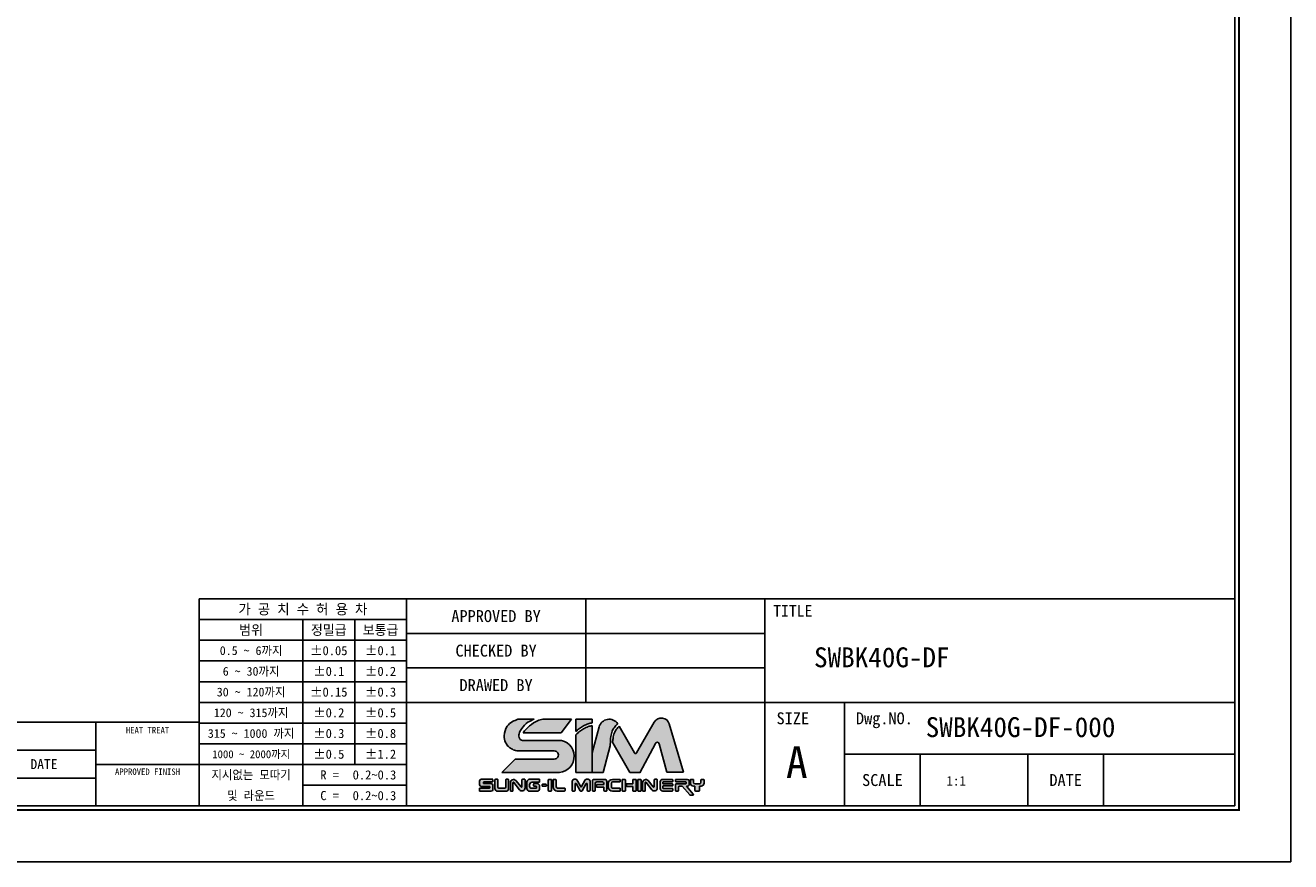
# Model space of a CAD drawing. Header units: millimetres. Extents: x -29 to 5648, y -387 to 3949.
# Tile 3 of 5: x 397 to 853, y 0 to 302. Entities that reach past the tile are written whole.
import ezdxf
from ezdxf.enums import TextEntityAlignment as Align

# ---------------------------------------------------------------- set-up
doc = ezdxf.new("R2010")
doc.units = ezdxf.units.MM
doc.layers.get('0').update_dxf_attribs({"linetype": 'CONTINUOUS'})
doc.layers.add('5', color=7, linetype='CONTINUOUS')
doc.layers.add('7', color=7, linetype='CONTINUOUS')

# ---------------------------------------------------------------- blocks, each defined once
blk = doc.blocks.new('란표제')
h = blk.add_hatch(color=150)
h.dxf.hatch_style = 1
edge = h.paths.add_edge_path()
edge.add_spline(control_points=[(269.4313514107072, 21.23682854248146), (269.6359798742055, 21.41891288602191), (270.0327252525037, 21.7719484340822), (270.7280603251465, 22.18750380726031), (271.4106727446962, 22.51924857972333), (271.9007036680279, 22.60265436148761), (272.1147233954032, 22.63908161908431)], knot_values=[0, 0, 0, 0, 0.6304310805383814, 1.222315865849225, 1.865724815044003, 2.364625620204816, 2.364625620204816, 2.364625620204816, 2.364625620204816], degree=3, periodic=0)
edge.add_line((272.1147233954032, 22.63908161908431), (272.1147233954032, 23.23741673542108))
edge.add_line((272.1147233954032, 23.23741673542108), (269.4313514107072, 23.23741673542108))
edge.add_line((269.4313514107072, 23.23741673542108), (269.4313514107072, 21.23682854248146))
edge = h.paths.add_edge_path()
edge.add_spline(control_points=[(272.1147233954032, 22.22357291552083), (271.8960154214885, 22.17327034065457), (271.4034488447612, 22.0599806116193), (270.715909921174, 21.71275165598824), (270.0397629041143, 21.25956616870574), (269.6376071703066, 20.9094133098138), (269.4313514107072, 20.72982854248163)], knot_values=[0, 0, 0, 0, 0.5164407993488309, 1.163110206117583, 1.761888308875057, 2.392319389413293, 2.392319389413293, 2.392319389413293, 2.392319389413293], degree=3, periodic=0)
edge.add_line((269.4313514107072, 20.72982854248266), (269.4313514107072, 14.56964083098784))
edge.add_line((269.4313514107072, 14.56964083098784), (272.1147233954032, 14.56964083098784))
edge.add_line((272.1147233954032, 14.56964083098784), (272.1147233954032, 22.22357291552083))
edge = h.paths.add_edge_path()
edge.add_line((267.0830865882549, 19.76878435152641), (260.734030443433, 19.76878435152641))
edge.add_spline(control_points=[(260.7340304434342, 19.76878435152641), (260.6304282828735, 19.80046622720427), (260.3773761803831, 19.87785037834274), (260.0993263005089, 20.3834271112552), (260.187756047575, 21.0896081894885), (260.7314099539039, 21.92713840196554), (261.4878621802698, 22.76627762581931), (262.2797090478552, 23.09358528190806), (262.6276767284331, 23.23741673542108)], knot_values=[0, 0, 0, 0, 0.2433595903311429, 0.5944147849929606, 1.213183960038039, 1.789398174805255, 2.88702788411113, 3.747486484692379, 3.747486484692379, 3.747486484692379, 3.747486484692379], degree=3, periodic=0)
edge.add_line((262.6276767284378, 23.23741673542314), (259.9686972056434, 23.23741673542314))
edge.add_spline(control_points=[(259.9686972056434, 23.23741673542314), (259.6776716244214, 23.12786400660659), (259.0262061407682, 22.88262844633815), (258.0427933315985, 22.05524221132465), (257.6589013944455, 20.72241547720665), (257.8905376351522, 19.4262980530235), (258.4932930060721, 18.63992786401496), (259.0387723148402, 18.37393810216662), (259.2361936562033, 18.2776703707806)], knot_values=[0, 0, 0, 0, 0.550739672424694, 1.232839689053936, 2.19963066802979, 2.850121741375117, 3.513003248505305, 3.888995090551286, 3.888995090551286, 3.888995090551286, 3.888995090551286], degree=3, periodic=0)
edge.add_arc((260.0206695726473, 19.77456633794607), 1.689999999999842, 242.3423855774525, 270.0000000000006)
edge.add_line((260.0206695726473, 18.08456633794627), (265.933220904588, 18.08456633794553))
edge.add_arc((265.933220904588, 17.41949662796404), 0.6650697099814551, 270.18688939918, 90, ccw=False)
edge.add_line((265.9353902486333, 16.75443045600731), (259.548431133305, 16.75443045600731))
edge.add_line((259.548431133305, 16.75443045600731), (257.3636415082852, 14.56964083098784))
edge.add_line((257.3636415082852, 14.56964083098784), (266.2319154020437, 14.56964083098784))
edge.add_arc((266.5395411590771, 17.18852423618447), 2.636889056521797, 263.3004820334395, 78.10426637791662)
edge = h.paths.add_edge_path(flags=17)
edge.add_spline(control_points=[(264.0618412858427, 23.23741673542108), (263.7695622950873, 23.17538582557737), (262.9649864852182, 23.00462921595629), (261.8692366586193, 22.18236333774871), (261.1771816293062, 21.42409186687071), (260.8344419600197, 21.04855856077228)], knot_values=[0, 0, 0, 0, 0.6846043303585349, 1.884555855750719, 3.061918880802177, 3.061918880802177, 3.061918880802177, 3.061918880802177], degree=3, periodic=0)
edge.add_line((260.8344419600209, 21.04855856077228), (267.0300266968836, 21.04855856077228))
edge.add_line((267.0300266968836, 21.04855856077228), (268.7149674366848, 23.23741673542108))
edge.add_line((268.7149674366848, 23.23741673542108), (264.0618412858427, 23.23741673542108))
h = blk.add_hatch(color=8)
h.dxf.hatch_style = 1
edge = h.paths.add_edge_path()
edge.add_spline(control_points=[(275.0627256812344, 19.1589791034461), (275.0773552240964, 19.57794386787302), (275.1025993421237, 20.30089167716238), (275.3125840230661, 21.24983197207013), (275.7149129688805, 21.97049305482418), (276.082664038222, 22.32534979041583), (276.2775094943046, 22.51336344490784)], knot_values=[0, 0, 0, 0, 0.7435831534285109, 1.283095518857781, 1.707763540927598, 2.186317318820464, 2.186317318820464, 2.186317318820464, 2.186317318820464], degree=3, periodic=0)
edge.add_arc((274.8821637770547, 21.55989067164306), 1.690000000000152, 34.34572044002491, 164.999999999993)
edge.add_line((273.2497491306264, 21.99729485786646), (272.1147233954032, 17.76132114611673))
edge.add_line((272.1147233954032, 17.76132114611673), (272.1147233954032, 14.56964083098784))
edge.add_line((272.1147233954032, 14.56964083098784), (273.8922549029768, 14.56964083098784))
edge.add_line((273.8922549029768, 14.56964083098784), (275.0538491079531, 18.90476942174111))
edge.add_spline(control_points=[(275.0538491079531, 18.90476942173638), (275.0568079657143, 18.98950598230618), (275.0597668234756, 19.07424254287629), (275.0627256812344, 19.1589791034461)], knot_values=[2.186317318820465, 2.186317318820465, 2.186317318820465, 2.186317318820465, 2.336708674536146, 2.336708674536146, 2.336708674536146, 2.336708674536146], degree=3, periodic=0)
edge = h.paths.add_edge_path()
edge.add_arc((282.7153299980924, 19.15023052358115), 0.3379999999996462, 14.999999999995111, 152.0936797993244, ccw=False)
edge.add_line((283.0418129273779, 19.23771136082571), (284.2856565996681, 14.59562357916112))
edge.add_line((284.2856565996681, 14.59562357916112), (287.0312419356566, 14.59562357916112))
edge.add_line((287.0312419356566, 14.59562357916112), (284.698741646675, 22.48208966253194))
edge.add_arc((283.4022573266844, 22.0986416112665), 1.352000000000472, 16.47610349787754, 150.0000000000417)
edge.add_line((282.2313909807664, 22.77464161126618), (279.328189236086, 17.74614868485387))
edge.add_arc((279.1818309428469, 17.83064868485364), 0.1689999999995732, 210.0000000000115, 330.00000000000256, ccw=False)
edge.add_line((279.0354726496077, 17.74614868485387), (276.4997684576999, 22.13811717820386))
edge.add_spline(control_points=[(276.4997684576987, 22.13811717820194), (276.3465195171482, 21.96972988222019), (276.0439022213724, 21.63721921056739), (275.6848775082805, 20.95838757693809), (275.5056859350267, 20.21422517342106), (275.4438638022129, 19.68005989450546), (275.4178006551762, 19.4548650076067)], knot_values=[0, 0, 0, 0, 0.523800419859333, 1.034337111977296, 1.752334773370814, 2.275651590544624, 2.275651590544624, 2.275651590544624, 2.275651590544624], degree=3, periodic=0)
edge.add_arc((275.3365080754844, 19.30670119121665), 0.1690000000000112, 30.00000000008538, 61.24788174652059, ccw=False)
edge.add_line((275.4828663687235, 19.39120119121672), (278.275008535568, 14.55506909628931))
edge.add_line((278.275008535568, 14.55506909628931), (279.8991915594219, 14.55506909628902))
edge.add_line((279.8991915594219, 14.55506909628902), (282.4166346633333, 19.30842375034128))
h = blk.add_hatch(color=150)
h.dxf.hatch_style = 1
h.paths.add_polyline_path([(255.8918496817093, 12.49001531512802, 0.4142135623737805), (255.6383496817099, 12.74351531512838), (254.4359279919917, 12.74351531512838, -0.4142135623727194), (254.3514279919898, 12.8280153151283), (254.3514279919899, 12.93313653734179, -0.4142135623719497), (254.4359279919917, 13.01763653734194), (255.8918496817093, 13.01763653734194), (255.8918496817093, 13.45026974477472), (253.9892572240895, 13.45026974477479, 0.4142135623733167), (253.7357572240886, 13.19676974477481), (253.7357572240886, 12.54712844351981, 0.4142135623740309), (253.9892572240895, 12.29362844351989), (255.3256614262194, 12.29362844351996, -0.4142135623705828), (255.4101614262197, 12.2091284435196), (255.4101614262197, 12.10882920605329, -0.4142135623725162), (255.3256614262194, 12.02432920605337), (253.7113647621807, 12.02432920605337), (253.7113647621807, 11.49943248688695), (255.6383496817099, 11.49943248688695, 0.4142135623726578), (255.8918496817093, 11.75293248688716)])
h.paths.add_polyline_path([(265.4913498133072, 13.34837791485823, 0.4142135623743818), (265.4068498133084, 13.43287791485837), (265.0227749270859, 13.43287791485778, 0.4142135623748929), (264.9382749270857, 13.34837791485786), (264.9382749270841, 11.60814308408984, 0.4142135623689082), (265.0227749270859, 11.52364308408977), (265.4068498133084, 11.52364308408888, 0.4142135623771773), (265.4913498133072, 11.6081430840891)])
h.paths.add_polyline_path([(269.3149947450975, 12.69271470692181, -0.7673269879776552), (269.4726738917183, 12.73496470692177), (270.1476377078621, 11.56589308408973, 0.2679491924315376), (270.2208168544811, 11.52364308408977), (270.3886929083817, 11.52364308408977, 0.2679491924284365), (270.4618720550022, 11.56589308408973), (271.136835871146, 12.73496470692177, -0.7673269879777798), (271.2945150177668, 12.69271470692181), (271.2945150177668, 11.60814308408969, 0.414213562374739), (271.3790150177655, 11.52364308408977), (271.6874683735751, 11.52364308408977, 0.4142135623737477), (271.7719683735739, 11.60814308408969), (271.7719683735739, 13.14150117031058, 0.5572135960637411), (270.9835726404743, 13.35275117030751), (270.3047548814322, 12.17700432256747), (269.6259371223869, 13.35275117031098, 0.5198906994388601), (268.8375413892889, 13.14150117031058), (268.8375413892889, 11.60814308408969, 0.4142135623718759), (268.9220413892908, 11.52364308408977), (269.2304947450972, 11.52364308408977, 0.4142135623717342), (269.3149947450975, 11.60814308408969)])
h = blk.add_hatch(color=251)
h.dxf.hatch_style = 1
h.paths.add_polyline_path([(264.6369999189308, 12.54995020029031, 0.4142135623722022), (264.552499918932, 12.63445020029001), (264.0281001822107, 12.63445020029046, 0.4142135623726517), (263.9436001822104, 12.54995020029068), (263.9436001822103, 12.39560813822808, 0.4142135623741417), (264.0281001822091, 12.31110813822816), (264.552499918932, 12.3111081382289, 0.4142135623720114), (264.6369999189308, 12.39560813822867)])
h.paths.add_polyline_path([(258.4601998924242, 11.92193248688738), (258.4601998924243, 13.36576974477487, 0.4142135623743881), (258.3756998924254, 13.45026974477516), (258.0906228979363, 13.45026974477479, 0.4142135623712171), (258.0061228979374, 13.36576974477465), (258.0061228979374, 12.18747393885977, -0.4142135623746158), (257.8371228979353, 12.01847393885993), (256.8846107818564, 12.01847393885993, -0.4142135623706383), (256.7156107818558, 12.18747393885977), (256.7156107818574, 13.36576974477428, 0.414213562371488), (256.6311107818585, 13.45026974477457), (256.3251870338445, 13.45026974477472, 0.4142135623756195), (256.2406870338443, 13.36576974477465), (256.2406870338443, 11.92193248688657, 0.4142135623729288), (256.6631870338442, 11.4994324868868), (258.0376998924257, 11.49943248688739, 0.4142135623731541)])
h.paths.add_polyline_path([(261.1488024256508, 12.0448363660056), (261.1488024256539, 13.36576974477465, 0.4142135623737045), (261.064302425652, 13.45026974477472), (260.7360734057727, 13.45026974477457, 0.4142135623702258), (260.6515734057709, 13.36576974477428), (260.6515734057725, 12.24481650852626, -0.7053166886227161), (260.5016056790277, 12.19139154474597), (259.6575188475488, 13.22574781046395, 0.7053166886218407), (258.757712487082, 12.90519802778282), (258.7577124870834, 11.58393248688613, 0.4142135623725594), (258.8422124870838, 11.49943248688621), (259.0973144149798, 11.49943248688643, 0.4142135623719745), (259.1818144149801, 11.58393248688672), (259.1818144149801, 12.87627755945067, -0.7182104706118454), (259.3335723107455, 12.92743052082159), (260.2382550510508, 11.73791859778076, 0.7182104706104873)])
h.paths.add_polyline_path([(263.5382578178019, 11.92193248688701), (263.5382578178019, 12.31768943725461, 0.4142135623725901), (263.1157578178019, 12.74018943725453), (262.6233206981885, 12.74018943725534, 0.4142135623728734), (262.5388206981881, 12.65568943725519), (262.5388206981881, 12.3999134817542, 0.4142135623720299), (262.6233206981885, 12.31541348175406), (262.9553217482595, 12.31541348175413, -0.4142135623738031), (263.0398217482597, 12.23091348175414), (263.0398217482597, 12.06617401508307, -0.4142135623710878), (262.9553217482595, 11.9816740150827), (262.2414599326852, 11.9816740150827, -0.4142135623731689), (261.903459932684, 12.31967401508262), (261.903459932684, 12.54779928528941, -0.4142135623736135), (262.325959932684, 12.97029928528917), (263.4537578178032, 12.9702992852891, 0.414213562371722), (263.5382578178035, 13.05479928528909), (263.5382578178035, 13.36576974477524, 0.4142135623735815), (263.4537578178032, 13.45026974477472), (261.8935343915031, 13.45026974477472, 0.414213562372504), (261.4710343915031, 13.02776974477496), (261.4710343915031, 11.92193248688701, 0.4142135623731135), (261.8935343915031, 11.49943248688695), (263.1157578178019, 11.49943248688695, 0.4142135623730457)])
h.paths.add_polyline_path([(267.686365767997, 11.92748730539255, 0.4142135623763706), (267.6018657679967, 12.01198730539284), (266.4686991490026, 12.01198730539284, -0.414213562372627), (266.2151991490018, 12.26548730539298), (266.2151991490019, 13.34837791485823, 0.4142135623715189), (266.1306991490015, 13.43287791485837), (265.8297345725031, 13.43287791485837, 0.4142135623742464), (265.7452345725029, 13.34837791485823), (265.7452345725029, 12.19964308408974, 0.4142135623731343), (266.4212345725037, 11.52364308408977), (267.6018657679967, 11.52364308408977, 0.4142135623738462), (267.686365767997, 11.60814308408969)])
h.paths.add_polyline_path([(272.6031511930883, 12.77084332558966, -0.4142135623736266), (272.8566511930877, 13.02434332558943), (273.7719485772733, 13.02434332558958, -0.4142135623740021), (274.0254485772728, 12.77084332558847), (274.0254485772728, 12.60578891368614), (272.8978494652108, 12.60578891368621, 0.4142135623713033), (272.8133494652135, 12.52128891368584), (272.8133494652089, 12.2275027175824, 0.4142135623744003), (272.8978494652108, 12.14300271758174), (274.0254485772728, 12.14300271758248), (274.0254485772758, 11.60814308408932, 0.414213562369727), (274.1099485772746, 11.52364308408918), (274.4089681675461, 11.5236430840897, 0.4142135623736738), (274.493468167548, 11.60814308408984), (274.493468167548, 13.09487791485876, 0.4142135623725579), (274.1554681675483, 13.43287791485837), (272.4765440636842, 13.43287791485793, 0.4142135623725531), (272.1385440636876, 13.09487791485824), (272.1385440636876, 11.60814308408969, 0.4142135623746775), (272.2230440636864, 11.52364308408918), (272.518651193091, 11.52364308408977, 0.4142135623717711), (272.6031511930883, 11.60814308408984)])
h.paths.add_polyline_path([(276.7035665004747, 11.89577780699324, 0.4142135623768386), (276.6190665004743, 11.98027780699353), (275.489626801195, 11.9802778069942, -0.4142135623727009), (275.2361268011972, 12.23377780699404), (275.2361268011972, 12.7733856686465, -0.4142135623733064), (275.489626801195, 13.02688566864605), (276.6190665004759, 13.02688566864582, 0.414213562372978), (276.7035665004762, 13.11138566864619), (276.7035665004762, 13.34837791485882, 0.4142135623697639), (276.6190665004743, 13.43287791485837), (275.4024355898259, 13.43287791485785, 0.4142135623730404), (274.7264355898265, 12.75687791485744), (274.7264355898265, 12.19964308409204, 0.4142135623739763), (275.4024355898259, 11.52364308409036), (276.6190665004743, 11.52364308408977, 0.4142135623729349), (276.7035665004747, 11.60814308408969)])
h.paths.add_polyline_path([(277.5403531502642, 13.34837791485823, 0.4142135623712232), (277.4558531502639, 13.43287791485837), (277.071778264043, 13.43287791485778, 0.4142135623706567), (276.9872782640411, 13.34837791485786), (276.9872782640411, 11.60814308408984, 0.4142135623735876), (277.0717782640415, 11.52364308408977), (277.4558531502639, 11.52364308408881, 0.4142135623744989), (277.5403531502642, 11.6081430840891)])
h.paths.add_polyline_path([(279.2992845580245, 13.34837791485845, 0.414213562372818), (279.2147845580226, 13.43287791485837), (278.8307096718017, 13.43287791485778, 0.4142135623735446), (278.7462096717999, 13.34837791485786), (278.7462096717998, 12.79193278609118, -0.4142135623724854), (278.6617096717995, 12.70743278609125), (277.7792291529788, 12.70743278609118, 0.4142135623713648), (277.6947291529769, 12.62293278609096), (277.6947291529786, 12.37646408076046, 0.4142135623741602), (277.7792291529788, 12.29196408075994), (278.6617096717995, 12.29196408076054, -0.4142135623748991), (278.7462096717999, 12.20746408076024), (278.7462096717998, 11.60814308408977, 0.4142135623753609), (278.8307096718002, 11.52364308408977), (279.2147845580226, 11.52364308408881, 0.4142135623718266), (279.2992845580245, 11.6081430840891)])
h.paths.add_polyline_path([(280.1012012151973, 13.34837791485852, 0.414213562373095), (280.0167012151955, 13.43287791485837), (279.6326263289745, 13.43287791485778, 0.4142135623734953), (279.5481263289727, 13.34837791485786), (279.5481263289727, 11.60814308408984, 0.414213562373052), (279.632626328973, 11.52364308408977), (280.0167012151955, 11.52364308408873, 0.4142135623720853), (280.1012012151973, 11.6081430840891)])
h.paths.add_polyline_path([(281.2413105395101, 13.2257478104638, 0.7053166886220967), (280.3415041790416, 12.90519802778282), (280.3415041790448, 11.58393248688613, 0.4142135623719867), (280.4260041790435, 11.49943248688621), (280.6811061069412, 11.49943248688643, 0.4142135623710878), (280.7656061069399, 11.58393248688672), (280.7656061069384, 12.87627755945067, -0.7182104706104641), (280.9173640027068, 12.92743052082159), (281.8220467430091, 11.73791859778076, 0.7182104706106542), (282.7325941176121, 12.0448363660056), (282.7325941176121, 13.36576974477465, 0.4142135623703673), (282.6480941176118, 13.45026974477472), (282.319865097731, 13.45026974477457, 0.4142135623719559), (282.2353650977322, 13.36576974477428), (282.2353650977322, 12.24481650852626, -0.7053166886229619), (282.0853973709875, 12.19139154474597)])
h.paths.add_polyline_path([(285.2465399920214, 13.34837791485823, 0.414213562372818), (285.1620399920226, 13.43287791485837), (283.6221923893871, 13.43287791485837, 0.414213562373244), (283.1996923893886, 13.01037791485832), (283.1996923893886, 11.94614308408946, 0.4142135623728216), (283.6221923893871, 11.52364308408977), (285.1620399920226, 11.52364308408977, 0.4142135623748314), (285.2465399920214, 11.60814308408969), (285.2465399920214, 11.88650074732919, 0.4142135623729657), (285.1620399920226, 11.97100074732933), (283.712613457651, 11.97100074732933, -0.4142135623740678), (283.6281134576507, 12.05550074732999), (283.6281134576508, 12.26963683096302, -0.4142135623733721), (283.7126134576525, 12.35413683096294), (285.1620399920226, 12.35413683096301, 0.4142135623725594), (285.2465399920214, 12.43863683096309), (285.2465399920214, 12.64687567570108, 0.4142135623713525), (285.1620399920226, 12.73137567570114), (283.7126134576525, 12.73137567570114, -0.4142135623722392), (283.6281134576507, 12.81587567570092), (283.6281134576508, 12.94159305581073, -0.4142135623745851), (283.712613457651, 13.02609305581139), (285.1620399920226, 13.02609305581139, 0.4142135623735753), (285.2465399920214, 13.11059305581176)])
h.paths.add_polyline_path([(287.9367704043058, 13.17937791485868, 0.4142135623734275), (287.6832704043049, 13.43287791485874), (285.7858523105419, 13.43287791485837, 0.4142135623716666), (285.7013523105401, 13.34837791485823), (285.70135231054, 13.13880807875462, 0.4142135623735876), (285.7858523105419, 13.05430807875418), (287.3438020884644, 13.0543080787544, -0.4142135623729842), (287.4283020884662, 12.96980807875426), (287.4283020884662, 12.78855795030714, -0.4142135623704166), (287.3438020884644, 12.70405795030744), (285.7858523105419, 12.70405795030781, 0.4142135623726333), (285.7013523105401, 12.61955795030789), (285.7013523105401, 11.60814308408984, 0.4142135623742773), (285.7858523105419, 11.52364308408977), (286.1203941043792, 11.52364308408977, 0.4142135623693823), (286.2048941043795, 11.60814308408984), (286.2048941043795, 12.23851556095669, -0.4142135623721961), (286.2893941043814, 12.32301556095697), (286.819905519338, 12.32301556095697), (288.0190716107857, 10.89390506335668, 0.2216946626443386), (288.0838023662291, 10.86372061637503), (288.5418862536, 10.86372061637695, 0.6370702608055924), (288.6066170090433, 11.00253616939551), (287.4986032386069, 12.32301556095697), (287.6832704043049, 12.32301556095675, 0.4142135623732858), (287.9367704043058, 12.57651556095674)])
h.paths.add_polyline_path([(290.3760742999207, 12.83001556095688), (290.3760742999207, 13.3483779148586, 0.4142135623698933), (290.2915742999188, 13.43287791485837), (289.9447103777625, 13.43287791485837, 0.4142135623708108), (289.8602103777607, 13.34837791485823), (289.8602103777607, 12.95755795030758, -0.4142135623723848), (289.6067103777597, 12.7040579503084), (288.89774458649, 12.70405795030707, -0.4142135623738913), (288.6442445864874, 12.95755795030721), (288.6442445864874, 13.34837791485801, 0.4142135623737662), (288.5597445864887, 13.43287791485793), (288.2128806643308, 13.43287791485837, 0.4142135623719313), (288.128380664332, 13.34837791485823), (288.128380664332, 12.83001556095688, 0.4142135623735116), (288.6353806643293, 12.32301556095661), (289.8690742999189, 12.32301556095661, 0.4142135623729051)])
h.paths.add_polyline_path([(289.60736216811, 12.32301556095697), (288.8774100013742, 12.32301556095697), (288.8774100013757, 11.60814308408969, 0.4142135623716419), (288.961910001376, 11.52364308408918), (289.5228621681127, 11.52364308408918, 0.41421356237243), (289.6073621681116, 11.60814308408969)])
for p, q in [((262.6276767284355, 23.23741673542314), (259.9686972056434, 23.23741673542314)), ((268.7149674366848, 23.23741673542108), (264.0618412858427, 23.23741673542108)), ((268.7149674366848, 23.23741673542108), (267.0300266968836, 21.04855856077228)), ((272.1147233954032, 23.23741673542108), (269.4313514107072, 23.23741673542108)), ((269.4313514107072, 21.23682854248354), (269.4313514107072, 23.23741673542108)), ((272.1147233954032, 22.63908161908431), (272.1147233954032, 23.23741673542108)), ((279.3281892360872, 17.74614868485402), (282.2313909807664, 22.77464161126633)), ((267.0300266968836, 21.04855856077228), (260.8344419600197, 21.04855856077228)), ((269.4313514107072, 14.56964083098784), (269.4313514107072, 20.72982854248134)), ((272.1147233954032, 14.56964083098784), (272.1147233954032, 22.22357291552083)), ((272.1147233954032, 17.76132114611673), (273.2497491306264, 21.99729485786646)), ((279.0354726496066, 17.74614868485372), (276.4997684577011, 22.13811717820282)), ((287.0312419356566, 14.59562357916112), (284.6987416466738, 22.48208966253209)), ((260.7340304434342, 19.76878435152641), (267.083086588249, 19.76878435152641)), ((273.8922549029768, 14.56964083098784), (275.0538491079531, 18.90476942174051)), ((275.4828663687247, 19.39120119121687), (278.275008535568, 14.55506909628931)), ((279.8658430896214, 14.49210159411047), (282.4166346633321, 19.30842375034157)), ((284.2856565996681, 14.59562357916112), (283.0418129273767, 19.23771136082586)), ((259.548431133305, 16.75443045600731), (257.3636415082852, 14.56964083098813)), ((259.548431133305, 16.75443045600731), (265.9310515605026, 16.75443045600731)), ((260.0206695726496, 18.08456633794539), (265.933220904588, 18.08456633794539)), ((257.3636415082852, 14.56964083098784), (266.2319154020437, 14.56964083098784)), ((269.4313514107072, 14.56964083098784), (272.1147233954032, 14.56964083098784)), ((272.1147233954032, 14.56964083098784), (273.8922549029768, 14.56964083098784)), ((278.275008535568, 14.55506909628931), (279.8658430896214, 14.55506909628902)), ((284.2856565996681, 14.59562357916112), (287.0312419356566, 14.59562357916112)), ((253.7357572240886, 12.54712844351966), (253.7357572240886, 13.19676974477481)), ((253.9892572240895, 13.45026974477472), (255.8918496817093, 13.45026974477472)), ((254.3514279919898, 12.93313653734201), (254.3514279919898, 12.8280153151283)), ((255.8918496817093, 13.01763653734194), (254.4359279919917, 13.01763653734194)), ((254.4359279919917, 12.74351531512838), (255.6383496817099, 12.74351531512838)), ((255.8918496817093, 13.41828104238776), (255.8918496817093, 13.01763653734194)), ((255.8918496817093, 12.49001531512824), (255.8918496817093, 11.75293248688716)), ((256.2406870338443, 13.36576974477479), (256.2406870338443, 11.92193248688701)), ((256.6311107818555, 13.45026974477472), (256.3251870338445, 13.45026974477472)), ((256.7156107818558, 12.18747393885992), (256.7156107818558, 13.36576974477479)), ((258.0061228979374, 13.36576974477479), (258.0061228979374, 12.18747393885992)), ((258.3756998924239, 13.45026974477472), (258.0906228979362, 13.45026974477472)), ((258.4601998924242, 13.36576974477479), (258.4601998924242, 11.92193248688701)), ((258.7577124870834, 11.58393248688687), (258.7577124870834, 12.90519802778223)), ((259.1818144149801, 11.58393248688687), (259.1818144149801, 12.87627755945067)), ((259.3335723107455, 12.92743052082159), (260.2382550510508, 11.73791859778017)), ((259.6575188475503, 13.22574781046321), (260.5016056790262, 12.1913915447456)), ((260.6515734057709, 13.36576974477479), (260.6515734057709, 12.24481650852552)), ((261.064302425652, 13.45026974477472), (260.7360734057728, 13.45026974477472)), ((261.1488024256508, 13.36576974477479), (261.1488024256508, 12.04483636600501)), ((261.4710343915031, 13.02776974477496), (261.4710343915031, 11.92193248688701)), ((263.4537578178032, 13.45026974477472), (261.8935343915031, 13.45026974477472)), ((261.903459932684, 12.54779928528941), (261.903459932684, 12.31967401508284)), ((263.4537578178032, 12.97029928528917), (262.325959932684, 12.97029928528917)), ((262.5388206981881, 12.39991348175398), (262.5388206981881, 12.65568943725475)), ((262.6233206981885, 12.74018943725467), (263.1157578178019, 12.74018943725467)), ((263.5382578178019, 13.36576974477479), (263.5382578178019, 13.05479928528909)), ((263.5382578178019, 13.36576974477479), (263.5382578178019, 13.05479928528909)), ((263.9436001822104, 12.54995020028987), (263.9436001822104, 12.39560813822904)), ((264.0281001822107, 12.63445020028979), (264.552499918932, 12.63445020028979)), ((264.6369999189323, 12.54995020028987), (264.6369999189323, 12.39560813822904)), ((264.9382749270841, 13.34837791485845), (264.9382749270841, 11.60814308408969)), ((265.0227749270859, 13.43287791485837), (265.4068498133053, 13.43287791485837)), ((265.4913498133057, 13.34837791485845), (265.4913498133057, 11.60814308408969)), ((265.7452345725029, 13.34837791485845), (265.7452345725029, 12.19964308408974)), ((266.1306991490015, 13.43287791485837), (265.8297345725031, 13.43287791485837)), ((266.2151991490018, 12.26548730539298), (266.2151991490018, 13.34837791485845)), ((268.8375413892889, 13.14150117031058), (268.8375413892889, 11.60814308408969)), ((269.3149947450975, 11.60814308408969), (269.3149947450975, 12.69271470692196)), ((269.4726738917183, 12.73496470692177), (270.1476377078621, 11.56589308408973)), ((269.6259371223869, 13.35275117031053), (270.3047548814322, 12.17700432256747)), ((270.9835726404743, 13.35275117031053), (270.3047548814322, 12.17700432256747)), ((271.136835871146, 12.73496470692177), (270.4618720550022, 11.56589308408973)), ((271.2945150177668, 11.60814308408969), (271.2945150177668, 12.69271470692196)), ((271.7719683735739, 13.14150117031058), (271.7719683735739, 11.60814308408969)), ((272.1385440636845, 13.09487791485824), (272.1385440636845, 11.60814308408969)), ((274.1554681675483, 13.43287791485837), (272.4765440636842, 13.43287791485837)), ((272.6031511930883, 11.60814308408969), (272.6031511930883, 12.77084332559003)), ((272.8133494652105, 12.52128891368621), (272.8133494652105, 12.2275027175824)), ((273.7719485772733, 13.02434332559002), (272.8566511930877, 13.02434332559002)), ((272.8978494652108, 12.60578891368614), (274.0254485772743, 12.60578891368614)), ((274.0254485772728, 12.60578891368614), (274.0254485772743, 12.77084332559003)), ((274.4934681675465, 13.09487791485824), (274.4934681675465, 11.60814308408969)), ((274.7264355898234, 12.19964308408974), (274.7264355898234, 12.7568779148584)), ((275.2361268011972, 12.77338566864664), (275.2361268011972, 12.23377780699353)), ((276.6190665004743, 13.43287791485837), (275.4024355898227, 13.43287791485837)), ((276.6190665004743, 13.02688566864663), (275.489626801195, 13.02688566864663)), ((276.7035665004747, 13.11138566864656), (276.7035665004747, 13.34837791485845)), ((276.9872782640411, 13.34837791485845), (276.9872782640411, 11.60814308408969)), ((277.0717782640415, 13.43287791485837), (277.4558531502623, 13.43287791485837)), ((277.5403531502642, 13.34837791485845), (277.5403531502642, 11.60814308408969)), ((277.6947291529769, 12.62293278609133), (277.6947291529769, 12.37646408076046)), ((277.7792291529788, 12.70743278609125), (278.6617096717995, 12.70743278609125)), ((278.7462096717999, 12.79193278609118), (278.7462096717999, 13.34837791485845)), ((278.8307096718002, 13.43287791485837), (279.2147845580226, 13.43287791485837)), ((279.2992845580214, 13.34837791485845), (279.2992845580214, 11.60814308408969)), ((279.5481263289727, 13.34837791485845), (279.5481263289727, 11.60814308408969)), ((279.632626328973, 13.43287791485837), (280.0167012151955, 13.43287791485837)), ((280.1012012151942, 13.34837791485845), (280.1012012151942, 11.60814308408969)), ((280.3415041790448, 11.58393248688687), (280.3415041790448, 12.90519802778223)), ((280.7656061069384, 11.58393248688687), (280.7656061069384, 12.87627755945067)), ((280.9173640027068, 12.92743052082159), (281.8220467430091, 11.73791859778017)), ((281.2413105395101, 13.22574781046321), (282.085397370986, 12.1913915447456)), ((282.2353650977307, 13.36576974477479), (282.2353650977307, 12.24481650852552)), ((282.6480941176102, 13.45026974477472), (282.319865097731, 13.45026974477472)), ((282.7325941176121, 13.36576974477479), (282.7325941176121, 12.04483636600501)), ((283.1996923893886, 13.01037791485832), (283.1996923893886, 11.94614308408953)), ((283.6221923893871, 13.43287791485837), (285.1620399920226, 13.43287791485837)), ((283.6281134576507, 12.94159305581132), (283.6281134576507, 12.81587567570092)), ((285.1620399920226, 13.02609305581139), (283.712613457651, 13.02609305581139)), ((285.1620399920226, 12.73137567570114), (283.7126134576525, 12.73137567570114)), ((285.2465399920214, 13.34837791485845), (285.2465399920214, 13.11059305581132)), ((285.2465399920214, 12.64687567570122), (285.2465399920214, 12.43863683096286)), ((285.7013523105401, 13.13880807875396), (285.7013523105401, 13.34837791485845)), ((285.7013523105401, 12.61955795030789), (285.7013523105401, 11.60814308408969)), ((285.7858523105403, 13.43287791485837), (287.6832704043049, 13.43287791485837)), ((285.7858523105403, 13.05430807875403), (287.3438020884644, 13.05430807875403)), ((285.7858523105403, 12.70405795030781), (287.3438020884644, 12.70405795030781)), ((287.4283020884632, 12.96980807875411), (287.4283020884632, 12.78855795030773)), ((287.9367704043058, 13.17937791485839), (287.9367704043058, 12.57651556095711)), ((288.128380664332, 13.34837791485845), (288.128380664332, 12.83001556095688)), ((288.5597445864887, 13.43287791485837), (288.2128806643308, 13.43287791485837)), ((288.6442445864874, 13.34837791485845), (288.6442445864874, 12.95755795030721)), ((289.6067103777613, 12.70405795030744), (288.8977445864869, 12.70405795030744)), ((289.8602103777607, 13.34837791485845), (289.8602103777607, 12.95755795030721)), ((289.9447103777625, 13.43287791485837), (290.2915742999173, 13.43287791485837)), ((290.3760742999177, 13.34837791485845), (290.3760742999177, 12.83001556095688)), ((253.7113647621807, 11.49943248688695), (253.7113647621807, 12.02432920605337)), ((253.7113647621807, 12.02432920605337), (255.3256614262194, 12.02432920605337)), ((253.7113647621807, 11.49943248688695), (255.6383496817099, 11.49943248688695)), ((255.3256614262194, 12.29362844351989), (253.9892572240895, 12.29362844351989)), ((255.4101614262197, 12.10882920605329), (255.4101614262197, 12.20912844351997)), ((258.0376998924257, 11.49943248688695), (256.6631870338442, 11.49943248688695)), ((257.8371228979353, 12.01847393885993), (256.8846107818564, 12.01847393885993)), ((258.8422124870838, 11.49943248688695), (259.0973144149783, 11.49943248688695)), ((261.8935343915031, 11.49943248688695), (263.1157578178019, 11.49943248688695)), ((262.2414599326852, 11.9816740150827), (262.9553217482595, 11.9816740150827)), ((262.9553217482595, 12.31541348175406), (262.6233206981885, 12.31541348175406)), ((263.0398217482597, 12.06617401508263), (263.0398217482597, 12.23091348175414)), ((263.5382578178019, 11.92193248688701), (263.5382578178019, 12.31768943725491)), ((264.552499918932, 12.31110813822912), (264.0281001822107, 12.31110813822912)), ((265.0227749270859, 11.52364308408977), (265.4068498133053, 11.52364308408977)), ((266.4212345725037, 11.52364308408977), (267.6018657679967, 11.52364308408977)), ((267.6018657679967, 12.01198730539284), (266.4686991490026, 12.01198730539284)), ((267.686365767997, 11.60814308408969), (267.686365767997, 11.92748730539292)), ((268.9220413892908, 11.52364308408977), (269.2304947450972, 11.52364308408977)), ((270.2208168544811, 11.52364308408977), (270.3886929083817, 11.52364308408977)), ((271.3790150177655, 11.52364308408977), (271.6874683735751, 11.52364308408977)), ((272.2230440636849, 11.52364308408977), (272.518651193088, 11.52364308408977)), ((272.8978494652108, 12.14300271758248), (274.0254485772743, 12.14300271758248)), ((274.0254485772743, 11.60814308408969), (274.0254485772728, 12.14300271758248)), ((274.4089681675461, 11.52364308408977), (274.1099485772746, 11.52364308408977)), ((275.4024355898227, 11.52364308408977), (276.6190665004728, 11.52364308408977)), ((276.6190665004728, 11.98027780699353), (275.489626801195, 11.98027780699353)), ((276.7035665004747, 11.60814308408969), (276.7035665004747, 11.89577780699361)), ((277.0717782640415, 11.52364308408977), (277.4558531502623, 11.52364308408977)), ((277.7792291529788, 12.29196408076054), (278.6617096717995, 12.29196408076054)), ((278.7462096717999, 12.20746408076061), (278.7462096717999, 11.60814308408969)), ((278.8307096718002, 11.52364308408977), (279.2147845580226, 11.52364308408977)), ((279.632626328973, 11.52364308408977), (280.0167012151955, 11.52364308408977)), ((280.4260041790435, 11.49943248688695), (280.681106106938, 11.49943248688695)), ((285.1620399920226, 11.52364308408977), (283.6221923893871, 11.52364308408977)), ((283.6281134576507, 12.26963683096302), (283.6281134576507, 12.05550074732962)), ((285.1620399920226, 12.35413683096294), (283.7126134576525, 12.35413683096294)), ((285.1620399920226, 11.97100074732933), (283.712613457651, 11.97100074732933)), ((285.2465399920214, 11.88650074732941), (285.2465399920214, 11.60814308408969)), ((286.1203941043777, 11.52364308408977), (285.7858523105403, 11.52364308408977)), ((286.2048941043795, 12.23851556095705), (286.2048941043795, 11.60814308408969)), ((286.2893941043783, 12.32301556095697), (286.819905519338, 12.32301556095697)), ((288.0190716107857, 10.89390506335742), (286.819905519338, 12.32301556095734)), ((287.4986032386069, 12.32301556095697), (287.6832704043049, 12.32301556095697)), ((288.6066170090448, 11.00253616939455), (287.4986032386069, 12.32301556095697)), ((288.5418862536, 10.86372061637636), (288.0838023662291, 10.86372061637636)), ((288.8774100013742, 12.32301556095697), (288.6353806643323, 12.32301556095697)), ((288.8774100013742, 11.60814308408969), (288.8774100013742, 12.32301556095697)), ((289.5228621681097, 11.52364308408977), (288.961910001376, 11.52364308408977)), ((289.8690742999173, 12.32301556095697), (289.60736216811, 12.32301556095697)), ((289.60736216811, 11.60814308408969), (289.60736216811, 12.32301556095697))]:
    blk.add_line(p, q)
for centre, radius, start, end in [((274.8821637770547, 21.55989067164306), 1.69, 34.34572044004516, 165.0000000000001), ((283.4022573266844, 22.09864161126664), 1.352, 16.476103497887, 149.9999999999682), ((266.5395411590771, 17.18852423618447), 2.636889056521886, 263.300482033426, 78.10426637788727), ((275.3365080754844, 19.30670119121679), 0.169, 30.00000000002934, 61.24788175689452), ((282.7153299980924, 19.150230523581), 0.338, 14.99999999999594, 152.0936797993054), ((260.0206695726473, 19.77456633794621), 1.69, 242.3423855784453, 270), ((265.933220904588, 17.41949662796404), 0.665069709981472, 269.8131105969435, 90), ((279.1818309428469, 17.8306486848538), 0.169, 210.0000000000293, 329.9999999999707), ((253.9892572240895, 13.19676974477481), 0.2535, 90, 180), ((253.9892572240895, 12.54712844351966), 0.2535, 180, 270), ((254.4359279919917, 12.93313653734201), 0.0845, 90, 180), ((254.4359279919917, 12.8280153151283), 0.0845, 180, 270), ((255.6383496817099, 12.49001531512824), 0.2535, 0, 90), ((256.3251870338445, 13.36576974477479), 0.0845, 90, 180), ((256.6311107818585, 13.36576974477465), 0.0845, 0, 90.00000000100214), ((258.0906228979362, 13.36576974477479), 0.0845, 90, 180), ((258.3756998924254, 13.36576974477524), 0.0845, 0, 90.00000000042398), ((259.2647124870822, 12.90519802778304), 0.507, 39.21617813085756, 180), ((259.2663144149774, 12.87627755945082), 0.0845, 37.25478689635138, 180), ((260.7360734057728, 13.36576974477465), 0.0845, 90.00000000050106, 180), ((261.064302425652, 13.36576974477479), 0.0845, 0, 90.00000000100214), ((261.8935343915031, 13.02776974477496), 0.4225, 90, 180), ((262.325959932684, 12.54779928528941), 0.4225, 90, 180), ((262.6233206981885, 12.65568943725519), 0.0845, 90, 180), ((262.6233206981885, 12.39991348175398), 0.0845, 180, 270), ((263.1157578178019, 12.31768943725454), 0.4225, 0, 90), ((263.4537578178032, 13.36576974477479), 0.0845, 0, 90.00000000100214), ((263.4537578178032, 13.05479928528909), 0.0845, 269.9999999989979, 0), ((264.0281001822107, 12.54995020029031), 0.0845, 90, 180), ((264.0281001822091, 12.39560813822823), 0.0845, 180, 270.000000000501), ((264.552499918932, 12.54995020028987), 0.0845, 0, 90), ((264.552499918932, 12.39560813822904), 0.0845, 270, 0), ((265.0227749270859, 13.34837791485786), 0.0845, 90.00000000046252, 180), ((265.4068498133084, 13.34837791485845), 0.0845, 0, 90.00000000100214), ((265.8297345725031, 13.34837791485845), 0.0845, 90, 180), ((266.1306991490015, 13.34837791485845), 0.0845, 0, 90), ((269.3058663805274, 12.97047997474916), 0.4985745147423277, 50.06099622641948, 159.9390037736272), ((269.3994947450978, 12.69271470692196), 0.0845, 30.00000000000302, 180), ((271.3124187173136, 13.00322997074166), 0.4799008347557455, 16.74570727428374, 133.2542927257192), ((271.210015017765, 12.69271470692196), 0.0845, 0, 149.999999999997), ((272.4765440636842, 13.09487791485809), 0.338, 90.00000000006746, 180), ((272.8566511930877, 12.77084332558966), 0.2535, 90, 180), ((272.8978494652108, 12.52128891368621), 0.0845, 90.00000000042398, 180), ((273.7719485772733, 12.77084332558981), 0.2535, 0, 89.9999999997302), ((274.1554681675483, 13.09487791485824), 0.338, 0, 90.00000000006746), ((275.4024355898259, 12.75687791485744), 0.676, 90.00000000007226, 180), ((275.489626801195, 12.77338566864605), 0.2535, 90, 180), ((276.6190665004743, 13.34837791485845), 0.0845, 0, 90.00000000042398), ((276.6190665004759, 13.11138566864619), 0.0845, 269.9999999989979, 0), ((277.071778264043, 13.34837791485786), 0.0845, 90.00000000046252, 180), ((277.4558531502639, 13.34837791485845), 0.0845, 0, 90.00000000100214), ((277.7792291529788, 12.62293278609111), 0.0845, 90, 180), ((278.6617096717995, 12.79193278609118), 0.0845, 270, 0), ((278.8307096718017, 13.34837791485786), 0.0845, 90.00000000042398, 180), ((279.2147845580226, 13.34837791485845), 0.0845, 0, 90.00000000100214), ((279.6326263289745, 13.34837791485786), 0.0845, 90.00000000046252, 180), ((280.0167012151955, 13.34837791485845), 0.0845, 0, 90.00000000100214), ((280.848504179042, 12.90519802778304), 0.507, 39.21617813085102, 180), ((280.8501061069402, 12.87627755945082), 0.0845, 37.25478689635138, 180), ((282.319865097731, 13.36576974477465), 0.0845, 90.00000000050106, 180), ((282.6480941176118, 13.36576974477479), 0.0845, 0, 90.00000000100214), ((283.6221923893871, 13.01037791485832), 0.4225, 90, 180), ((283.712613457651, 12.94159305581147), 0.0845, 90, 180), ((283.7126134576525, 12.81587567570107), 0.0845, 180, 270), ((285.1620399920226, 13.34837791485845), 0.0845, 0, 90), ((285.1620399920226, 13.11059305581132), 0.0845, 270, 0), ((285.1620399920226, 12.64687567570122), 0.0845, 0, 90), ((285.1620399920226, 12.43863683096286), 0.0845, 270, 0), ((285.7858523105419, 13.34837791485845), 0.0845, 90.00000000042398, 180), ((285.7858523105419, 13.13880807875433), 0.0845, 180, 269.9999999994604), ((285.7858523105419, 12.61955795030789), 0.0845, 90.00000000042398, 180), ((287.3438020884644, 12.96980807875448), 0.0845, 0, 90.00000000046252), ((287.3438020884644, 12.78855795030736), 0.0845, 269.9999999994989, 0), ((287.6832704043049, 13.17937791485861), 0.2535, 0, 90), ((287.6832704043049, 12.57651556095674), 0.2535, 270, 0), ((288.2128806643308, 13.34837791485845), 0.0845, 90, 180), ((288.6353806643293, 12.83001556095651), 0.507, 180, 270.0000000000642), ((288.5597445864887, 13.34837791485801), 0.0845, 0, 90.00000000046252), ((288.89774458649, 12.95755795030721), 0.2535, 180, 269.9999999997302), ((289.6067103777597, 12.95755795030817), 0.2535, 270.0000000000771, 0), ((289.9447103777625, 13.34837791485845), 0.0845, 90.00000000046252, 180), ((289.8690742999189, 12.83001556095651), 0.507, 269.999999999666, 0), ((290.2915742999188, 13.34837791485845), 0.0845, 0, 90.0000000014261), ((255.3256614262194, 12.20912844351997), 0.0845, 0, 90), ((255.3256614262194, 12.10882920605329), 0.0845, 270, 0), ((255.6383496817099, 11.75293248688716), 0.2535, 270, 0), ((256.6631870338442, 11.92193248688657), 0.4225, 180, 269.9999999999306), ((256.8846107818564, 12.18747393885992), 0.169, 180, 270), ((257.8371228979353, 12.18747393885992), 0.169, 270, 0), ((258.0376998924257, 11.92193248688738), 0.4225, 270.0000000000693, 0), ((258.8422124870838, 11.58393248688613), 0.0845, 180, 270), ((259.0973144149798, 11.58393248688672), 0.0845, 269.9999999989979, 0), ((260.641802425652, 12.0448363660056), 0.507, 217.2547868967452, 0), ((260.5670734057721, 12.24481650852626), 0.0845, 219.2161781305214, 0), ((261.8935343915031, 11.92193248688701), 0.4225, 180, 269.9999999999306), ((262.2414599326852, 12.31967401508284), 0.338, 180, 270), ((262.9553217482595, 12.23091348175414), 0.0845, 0, 90), ((262.9553217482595, 12.06617401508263), 0.0845, 270, 0), ((263.1157578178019, 11.92193248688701), 0.4225, 270, 0), ((265.0227749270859, 11.60814308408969), 0.0845, 180, 270), ((265.4068498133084, 11.6081430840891), 0.0845, 269.9999999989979, 0), ((266.4212345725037, 12.19964308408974), 0.676, 180, 270), ((266.4686991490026, 12.26548730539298), 0.2535, 180, 270), ((267.6018657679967, 11.92748730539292), 0.0845, 0, 90), ((267.6018657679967, 11.60814308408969), 0.0845, 270, 0), ((268.9220413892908, 11.60814308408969), 0.0845, 180, 270), ((269.2304947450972, 11.60814308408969), 0.0845, 270, 0), ((270.2208168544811, 11.60814308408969), 0.0845, 210.000000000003, 270), ((270.3886929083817, 11.60814308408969), 0.0845, 270, 329.999999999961), ((271.3790150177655, 11.60814308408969), 0.0845, 180, 270), ((271.6874683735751, 11.60814308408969), 0.0845, 270, 0), ((272.2230440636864, 11.60814308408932), 0.0845, 180, 269.9999999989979), ((272.518651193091, 11.60814308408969), 0.0845, 269.9999999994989, 0), ((272.8978494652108, 12.22750271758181), 0.0845, 180, 270.0000000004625), ((274.1099485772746, 11.60814308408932), 0.0845, 180, 269.9999999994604), ((274.4089681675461, 11.60814308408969), 0.0845, 269.9999999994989, 0), ((275.4024355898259, 12.19964308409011), 0.676, 180, 269.9999999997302), ((275.489626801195, 12.23377780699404), 0.2535, 180, 270.0000000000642), ((276.6190665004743, 11.89577780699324), 0.0845, 0, 90.00000000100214), ((276.6190665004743, 11.60814308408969), 0.0845, 269.9999999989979, 0), ((277.0717782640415, 11.60814308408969), 0.0845, 180, 270), ((277.4558531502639, 11.6081430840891), 0.0845, 269.9999999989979, 0), ((277.7792291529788, 12.37646408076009), 0.0845, 180, 269.9999999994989), ((278.6617096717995, 12.20746408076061), 0.0845, 0, 90), ((278.8307096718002, 11.60814308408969), 0.0845, 180, 270), ((279.2147845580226, 11.6081430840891), 0.0845, 269.9999999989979, 0), ((279.632626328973, 11.60814308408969), 0.0845, 180, 270), ((280.0167012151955, 11.6081430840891), 0.0845, 269.9999999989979, 0), ((280.4260041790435, 11.58393248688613), 0.0845, 180, 270), ((280.6811061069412, 11.58393248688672), 0.0845, 269.9999999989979, 0), ((282.2255941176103, 12.0448363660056), 0.507, 217.2547868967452, 0), ((282.1508650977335, 12.24481650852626), 0.0845, 219.2161781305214, 0), ((283.6221923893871, 11.94614308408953), 0.4225, 180, 270), ((283.7126134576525, 12.26963683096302), 0.0845, 90, 180), ((283.712613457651, 12.05550074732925), 0.0845, 180, 270), ((285.1620399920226, 11.88650074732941), 0.0845, 0, 90), ((285.1620399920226, 11.60814308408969), 0.0845, 270, 0), ((285.7858523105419, 11.60814308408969), 0.0845, 180, 269.9999999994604), ((286.1203941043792, 11.60814308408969), 0.0845, 269.9999999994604, 0), ((286.2893941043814, 12.23851556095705), 0.0845, 90.00000000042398, 180), ((288.0838023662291, 10.9482206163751), 0.0845, 219.9999999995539, 270), ((288.5418862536, 10.94822061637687), 0.0845, 270.0000000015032, 39.9999999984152), ((288.961910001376, 11.60814308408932), 0.0845, 180, 269.9999999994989), ((289.5228621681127, 11.60814308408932), 0.0845, 269.9999999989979, 0)]:
    blk.add_arc(centre, radius, start, end)
for points, knots in [([(259.9686972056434, 23.23741673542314), (259.6776716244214, 23.12786400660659), (259.0262061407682, 22.88262844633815), (258.0427933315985, 22.05524221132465), (257.6589013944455, 20.72241547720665), (257.8905376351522, 19.4262980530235), (258.4932930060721, 18.63992786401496), (259.0387723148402, 18.37393810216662), (259.2361936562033, 18.2776703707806)], [0, 0, 0, 0, 0.550739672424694, 1.232839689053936, 2.19963066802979, 2.850121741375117, 3.513003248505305, 3.888995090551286, 3.888995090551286, 3.888995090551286, 3.888995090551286]), ([(276.2775094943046, 22.51336344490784), (276.082664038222, 22.32534979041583), (275.7149129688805, 21.97049305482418), (275.3125840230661, 21.24983197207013), (275.1025993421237, 20.30089167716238), (275.0773552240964, 19.57794386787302), (275.0627256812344, 19.1589791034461), (275.0597668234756, 19.07424254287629), (275.0568079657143, 18.98950598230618), (275.0538491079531, 18.90476942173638)], [0, 0, 0, 0, 0.4785537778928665, 0.9032217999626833, 1.442734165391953, 2.186317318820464, 2.186317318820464, 2.186317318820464, 2.336708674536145, 2.336708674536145, 2.336708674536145, 2.336708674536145])]:
    blk.add_open_spline(points, degree=3, knots=knots)
for points in [[(262.6276767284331, 23.23741673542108), (261.6238211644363, 22.74392770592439), (260.6199350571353, 21.72987177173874), (260.2478417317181, 21.07974476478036), (260.1970762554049, 20.27694833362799), (260.4428046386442, 19.89238008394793), (260.7340304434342, 19.76878435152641)], [(264.0618412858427, 23.23741673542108), (263.2021811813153, 23.00707150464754), (261.901585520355, 22.14576185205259), (260.8344419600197, 21.04855856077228)], [(272.1147233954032, 22.63908161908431), (271.4803696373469, 22.50402714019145), (270.7147936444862, 22.16711279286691), (270.0608781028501, 21.76159077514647), (269.4313514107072, 21.23682854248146)], [(272.1147233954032, 22.22357291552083), (271.4662268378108, 22.04980878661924), (270.7072224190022, 21.68836899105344), (270.0608781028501, 21.25459077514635), (269.4313514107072, 20.72982854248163)], [(276.4997684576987, 22.13811717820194), (276.0632815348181, 21.61547084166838), (275.7491499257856, 21.03082054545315), (275.5075690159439, 20.12922831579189), (275.4178006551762, 19.4548650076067)]]:
    blk.add_spline(points, degree=3)
at = {"layer": '7', "color": 0}
for p, q in [((386.1000000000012, 0), (386.1000000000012, 273)), ((0, 0), (386.1000000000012, 0))]:
    blk.add_line(p, q, dxfattribs=at)
at = {"layer": '7'}
for p, q in [((377.0000000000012, 42.9), (208.0000000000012, 42.9)), ((208.0000000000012, 42.9), (208.0000000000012, 9.100000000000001)), ((241.8000000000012, 42.9), (241.8000000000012, 9.100000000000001)), ((271.0500000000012, 42.9), (271.0500000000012, 26)), ((300.3000000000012, 42.9), (300.3000000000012, 9.100000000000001)), ((241.8000000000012, 39.51999999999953), (208.0000000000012, 39.51999999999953)), ((224.9000000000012, 39.51999999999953), (224.9000000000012, 9.100000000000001)), ((233.3500000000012, 39.51999999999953), (233.3500000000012, 15.86000000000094)), ((300.3000000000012, 37.26666666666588), (241.8000000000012, 37.26666666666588)), ((241.8000000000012, 36.13999999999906), (208.0000000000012, 36.13999999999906)), ((241.8000000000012, 32.76000000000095), (208.0000000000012, 32.76000000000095)), ((300.3000000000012, 31.63333333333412), (241.8000000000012, 31.63333333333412)), ((241.8000000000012, 29.38000000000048), (208.0000000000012, 29.38000000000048)), ((241.8000000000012, 26), (208.0000000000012, 26)), ((377.0000000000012, 26), (241.8000000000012, 26)), ((313.3000000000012, 26), (313.3000000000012, 9.100000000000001)), ((208.0000000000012, 22.75), (80.60000000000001, 22.75)), ((191.1000000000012, 22.75), (191.1000000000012, 9.100000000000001)), ((241.8000000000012, 22.61999999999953), (208.0000000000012, 22.61999999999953)), ((241.8000000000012, 19.23999999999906), (208.0000000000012, 19.23999999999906)), ((191.1000000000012, 18.2), (80.60000000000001, 18.2)), ((377.0000000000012, 17.55), (313.3000000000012, 17.55)), ((325.6500000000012, 17.55), (325.6500000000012, 9.100000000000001)), ((343.2000000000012, 17.55), (343.2000000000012, 9.100000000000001)), ((355.5500000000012, 17.55), (355.5500000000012, 9.100000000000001)), ((191.1000000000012, 15.86000000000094), (208.0000000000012, 15.86000000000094)), ((241.8000000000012, 15.86000000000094), (208.0000000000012, 15.86000000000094)), ((191.1000000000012, 13.65), (80.60000000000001, 13.65)), ((241.8000000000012, 12.48000000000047), (224.9000000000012, 12.48000000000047))]:
    blk.add_line(p, q, dxfattribs=at)
at = {"layer": '7', "const_width": 0.325}
blk.add_lwpolyline([(377.6500000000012, 8.450000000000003), (377.6500000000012, 264.55), (13, 264.55), (13, 8.450000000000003)], close=True, dxfattribs=at)
at = {"layer": '7'}
blk.add_lwpolyline([(377.0000000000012, 9.100000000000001), (377.0000000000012, 263.9), (13.65, 263.9), (13.65, 9.100000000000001)], close=True, dxfattribs=at)
for p in [(271.0500000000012, 37.26666666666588), (271.0500000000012, 31.63333333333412)]:
    blk.add_point(p, dxfattribs=at)
at = {"layer": '5', "ltscale": 0.5}
for tag, p, height in [('TITLE', (308.3154340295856, 31.72766610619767), 3.25), ('도번', (326.5355284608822, 20.33516254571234), 3.25), ('SCALE', (329.9154015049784, 12.41825216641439), 1.56), ('DATE', (360.1258917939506, 12.36472741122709), 1.56)]:
    blk.add_attdef(tag, p, '', height=height, dxfattribs=at)
at = {"layer": '7'}
for s, height, p in [('가 공 치 수 허 용 차', 1.69, (224.9000000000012, 41.21000000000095)), ('TITLE', 1.8772, (304.8500000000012, 40.95)), ('APPROVED BY', 1.95, (256.4250000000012, 40.08333333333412)), ('범위', 1.625, (216.4500000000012, 37.83000000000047)), ('정밀급', 1.625, (229.1250000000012, 37.83000000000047)), ('보통급', 1.625, (237.5750000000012, 37.83000000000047)), ('0.5 ~ 6까지', 1.43, (216.4500000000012, 34.45)), ('%%P0.05', 1.495, (229.1250000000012, 34.45)), ('%%P0.1', 1.495, (237.5750000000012, 34.45)), ('CHECKED BY', 1.95, (256.4250000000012, 34.45)), ('6 ~ 30까지', 1.43, (216.4500000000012, 31.06999999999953)), ('%%P0.1', 1.495, (229.1250000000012, 31.06999999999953)), ('%%P0.2', 1.495, (237.5750000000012, 31.06999999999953)), ('DRAWED BY', 1.95, (256.4250000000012, 28.81666666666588)), ('30 ~ 120까지', 1.43, (216.4500000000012, 27.68999999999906)), ('%%P0.15', 1.495, (229.1250000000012, 27.68999999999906)), ('%%P0.3', 1.495, (237.5750000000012, 27.68999999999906)), ('120 ~ 315까지', 1.43, (216.4500000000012, 24.31000000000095)), ('%%P0.2', 1.495, (229.1250000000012, 24.31000000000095)), ('%%P0.5', 1.495, (237.5750000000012, 24.31000000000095)), ('SIZE', 1.95, (304.8500000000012, 23.40000000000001)), ('Dwg.NO.', 1.95, (319.8000000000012, 23.40000000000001)), ('HEAT TREAT', 1.04, (199.5500000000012, 21.45)), ('315 ~ 1000 까지', 1.43, (216.4500000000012, 20.93000000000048)), ('%%P0.3', 1.495, (229.1250000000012, 20.93000000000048)), ('%%P0.8', 1.495, (237.5750000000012, 20.93000000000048)), ('A', 5.2, (305.5000000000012, 16.25)), ('DATE', 1.625, (182.6500000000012, 15.925)), ('1000 ~ 2000까지', 1.287, (216.4540055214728, 17.53801791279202)), ('%%P0.5', 1.495, (229.1250000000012, 17.55)), ('%%P1.2', 1.495, (237.5750000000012, 17.55)), ('APPROVED FINISH', 1.04, (199.5500000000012, 14.68999999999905)), ('지시없는 모따기', 1.43, (216.4500000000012, 14.16999999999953)), ('R = ', 1.495, (229.7750000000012, 14.16999999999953)), ('SCALE', 1.95, (319.4750000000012, 13.325)), ('DATE', 1.95, (349.3750000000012, 13.325)), ('및 라운드', 1.43, (216.4500000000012, 10.78999999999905)), ('C = ', 1.495, (229.7750000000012, 10.78999999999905))]:
    blk.add_text(s, height=height, dxfattribs=at).set_placement(p, align=Align.MIDDLE_CENTER)
for tag, p in [('필렛', (233.0250000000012, 14.16999999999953)), ('모따기', (233.0250000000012, 10.78999999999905))]:
    blk.add_attdef(tag, text='', height=1.495, dxfattribs=at).set_placement(p, align=Align.MIDDLE_LEFT)

msp = doc.modelspace()

# ---------------------------------------------------------------- block references
at = {"ltscale": 5}
ref = msp.add_blockref('란표제', (0, 0), dxfattribs=dict(at, xscale=2.210004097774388, yscale=2.210004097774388, zscale=2.210004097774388))
ref.add_attrib('모따기', '0.2~0.3', dxfattribs={"layer": '7', "height": 3.303956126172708}).set_placement((514.9862048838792, 23.84594421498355), align=Align.MIDDLE_LEFT)
ref.add_attrib('필렛', '0.2~0.3', dxfattribs={"layer": '7', "height": 3.303956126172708}).set_placement((514.9862048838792, 31.31575806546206), align=Align.MIDDLE_LEFT)
ref.add_attrib('TITLE', 'SWBK40G-DF', (681.3783726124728, 70.11827210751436), dxfattribs={"layer": '5', "ltscale": 0.5, "height": 7.182513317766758})
ref.add_attrib('도번', 'SWBK40G-DF-000', (721.6448559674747, 44.94079255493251), dxfattribs={"layer": '5', "ltscale": 0.5, "height": 7.182513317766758})
ref.add_attrib('SCALE', '1:1', (729.1143892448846, 27.44438817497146), dxfattribs={"layer": '5', "ltscale": 0.5, "height": 3.447606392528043})

doc.saveas('drawing.dxf')
